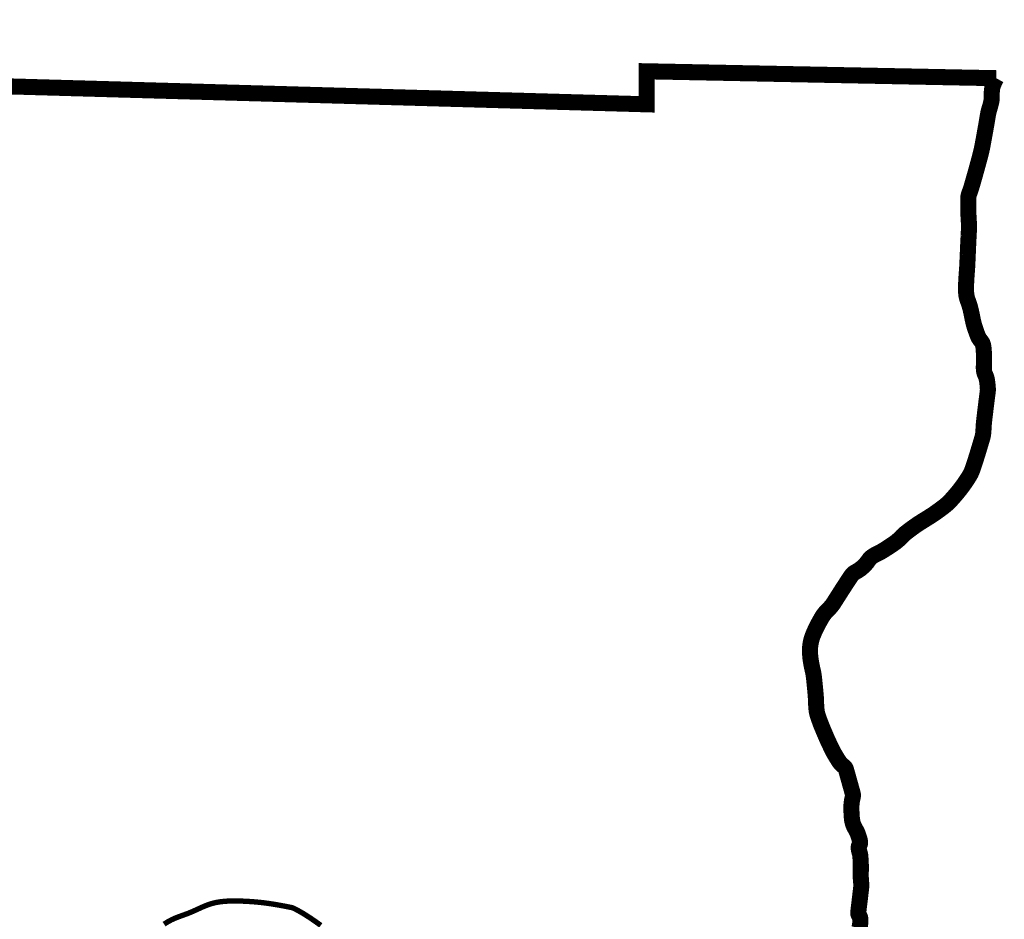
# Model space of a CAD drawing. Header units: inches. Extents: x -21.7 to 11.6, y 10.7 to 21.7.
# Tile 204 of 207: x -14.344 to -13.92, y 12.726 to 13.114. Entities that reach past the tile are written whole.
import ezdxf

# ---------------------------------------------------------------- set-up
doc = ezdxf.new("R2010")
doc.units = ezdxf.units.IN
doc.header["$MEASUREMENT"] = 0
doc.layers.add('BELMONT-BORDER', color=5, linetype='Continuous')
doc.layers.add('FACE', color=160, linetype='Continuous')

msp = doc.modelspace()

# ---------------------------------------------------------------- linework, layer by layer
at = {"layer": 'BELMONT-BORDER', "color": 7, "const_width": 0.00690890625}
msp.add_lwpolyline([(-15.16536404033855, 12.17213450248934), (-15.15656222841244, 13.10755055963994), (-14.8892251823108, 13.11010806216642), (-14.88910313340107, 13.10008646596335), (-14.07384839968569, 13.07717015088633), (-14.07378011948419, 13.09138041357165), (-13.92338565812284, 13.08840774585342)], dxfattribs=at)
msp.add_lwpolyline([(-13.98230501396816, 12.72248229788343, 0.03769393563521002), (-13.98191461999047, 12.72465403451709, 0.04279824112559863), (-13.98188163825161, 12.72659793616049, 0.1478845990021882), (-13.98244557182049, 12.72808612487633, -0.1943164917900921), (-13.98277603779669, 12.72927090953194, -0.002644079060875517), (-13.98250451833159, 12.73157848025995, 0.001533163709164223), (-13.98202741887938, 12.73555703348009, 0.0001674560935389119), (-13.98149995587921, 12.74008581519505, 0.002445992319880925), (-13.98146546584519, 12.7403960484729, 0.05839852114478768), (-13.98148041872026, 12.74177583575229, -0.02880412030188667), (-13.98167533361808, 12.74455941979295, -0.008122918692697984), (-13.98166537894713, 12.74709310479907, 0.00933587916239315), (-13.98165542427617, 12.74962678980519, 0.009851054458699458), (-13.98170085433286, 12.75094523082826, 0.005039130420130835), (-13.98186635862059, 12.75351869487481, 0.06383576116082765), (-13.98221366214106, 12.75521629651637, -0.06208570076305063), (-13.98257675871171, 12.75696011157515, -0.1555805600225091), (-13.98226223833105, 12.75831922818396, 0.1625005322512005), (-13.98197809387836, 12.75962721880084, 0.03914571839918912), (-13.98217660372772, 12.76067911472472, 0.01926598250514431), (-13.98282547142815, 12.76275245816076, 0.05133797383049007), (-13.98409911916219, 12.76542715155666, -0.06395092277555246), (-13.98506866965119, 12.76760249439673, -0.05009711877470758), (-13.98550442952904, 12.76985091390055, -0.02355055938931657), (-13.98571942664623, 12.77470852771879, -0.06442262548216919), (-13.98518596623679, 12.77874095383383, 0.1339490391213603), (-13.98519809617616, 12.78072407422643, 0.0001374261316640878), (-13.98544229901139, 12.78159725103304, 3.498309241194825e-05), (-13.9864028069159, 12.78502708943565, 5.864013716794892e-05), (-13.98779270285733, 12.7899866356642, 0.0003130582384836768), (-13.98805373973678, 12.79091543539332, 0.1758996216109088), (-13.98902215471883, 12.79226380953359, -0.09960761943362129), (-13.99102653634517, 12.79432049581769, -0.007683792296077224), (-13.99270201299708, 12.79700130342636, -0.01676697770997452), (-13.99340902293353, 12.79826617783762, -0.005871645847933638), (-13.99471490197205, 12.80087290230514, -0.006045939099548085), (-13.99592244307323, 12.80343399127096, -0.006159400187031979), (-13.99673419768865, 12.80527057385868, -0.002977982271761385), (-13.99834341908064, 12.80909913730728, -0.01853269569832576), (-14.00017618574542, 12.81404491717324, -0.04495710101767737), (-14.00066839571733, 12.81616650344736, -0.02965472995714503), (-14.00088473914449, 12.81890551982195, 0.01770459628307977), (-14.00113728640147, 12.82349804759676, 0.002412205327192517), (-14.00158846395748, 12.82822470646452, 0.004294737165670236), (-14.00187746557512, 12.83087590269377, 0.03033823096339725), (-14.00234844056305, 12.83349643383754, -0.01960954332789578), (-14.00316342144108, 12.83753198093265, -0.03483880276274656), (-14.00353548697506, 12.84163621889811, -0.04443484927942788), (-14.00331560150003, 12.84486228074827, -0.05264676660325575), (-14.00238819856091, 12.84831976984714, -0.03274244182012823), (-13.99997863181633, 12.85353622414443, -0.006895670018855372), (-13.9984875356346, 12.85618965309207, -0.0185355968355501), (-13.99788316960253, 12.85714759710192, -0.0550626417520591), (-13.99555878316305, 12.8598523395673, 0.06063351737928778), (-13.99347402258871, 12.86233345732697, 0.004094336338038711), (-13.9921005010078, 12.86447870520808, -0.002517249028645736), (-13.98987749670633, 12.86797496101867, -0.002666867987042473), (-13.98683844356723, 12.87264696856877, -0.007271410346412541), (-13.98568994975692, 12.87433806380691, -0.1220244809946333), (-13.98398786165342, 12.87582134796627, 0.0679612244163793), (-13.98069813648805, 12.87811903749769, 0.05840064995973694), (-13.97831469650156, 12.88089911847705, -0.09344339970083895), (-13.9766992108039, 12.88253734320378, -0.04410508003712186), (-13.97470537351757, 12.88367335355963, 0.03269040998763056), (-13.97198348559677, 12.88514302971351, 0.008986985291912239), (-13.96784386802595, 12.88784585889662, 0.02032325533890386), (-13.96608589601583, 12.88914667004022, 0.03893076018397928), (-13.96429207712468, 12.8908363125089, -0.03916136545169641), (-13.96249825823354, 12.89252595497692, -0.01218295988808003), (-13.95963757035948, 12.89471357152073, -0.01170274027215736), (-13.9565541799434, 12.89684612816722, -0.009097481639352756), (-13.95406149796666, 12.89842104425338, 0.007941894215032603), (-13.95120201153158, 12.90021848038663, 0.0115808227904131), (-13.94888569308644, 12.90180390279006, 0.008333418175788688), (-13.94575722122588, 12.90413340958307, 0.04082256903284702), (-13.94314792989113, 12.90650786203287, 0.02220157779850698), (-13.93894176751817, 12.91143633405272, 0.02813461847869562), (-13.9350210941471, 12.91709597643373, 0.05512732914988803), (-13.93352284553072, 12.92028307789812, 0.005017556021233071), (-13.93251169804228, 12.92334186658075, 0.003509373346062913), (-13.93114080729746, 12.92773915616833, 0.002576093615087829), (-13.92934936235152, 12.93374156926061, 0.02143079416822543), (-13.92916881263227, 12.93447292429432, 0.04211088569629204), (-13.92889463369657, 12.93684649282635, -0.0220403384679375), (-13.92855343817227, 12.94139300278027, -0.0003450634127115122), (-13.92802529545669, 12.94578528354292, -0.0004535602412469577), (-13.9276181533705, 12.94912623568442, -0.003055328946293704), (-13.92733815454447, 12.95129689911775, 0.003074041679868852), (-13.92705815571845, 12.95346756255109, 0.04622665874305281), (-13.92701300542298, 12.9549848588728, 0.02153659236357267), (-13.92735620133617, 12.95821946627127, 0.07433117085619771), (-13.92813123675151, 12.96075036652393, -0.09116267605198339), (-13.92869540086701, 12.96283972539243, -0.03858463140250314), (-13.92870531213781, 12.96491551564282, 0.02451884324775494), (-13.9286291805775, 12.96817838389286, 0.01372972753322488), (-13.92883893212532, 12.97212054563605, 0.03832900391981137), (-13.92906064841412, 12.9735189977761, 0.1198530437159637), (-13.92997735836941, 12.97531288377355, -0.08659486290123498), (-13.93139700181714, 12.97769072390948, -0.01057672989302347), (-13.93253812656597, 12.9808728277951, -0.01812914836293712), (-13.93309637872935, 12.98276484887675, -0.0164307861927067), (-13.93371589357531, 12.98556412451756, 0.01300915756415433), (-13.93447406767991, 12.98910457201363, 0.03536063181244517), (-13.93559580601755, 12.99263472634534, -0.05580901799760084), (-13.93621584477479, 12.99490278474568, -0.03643615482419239), (-13.93639453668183, 12.99706341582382, -0.01756715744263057), (-13.93628020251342, 13.00155406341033, -0.003901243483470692), (-13.93598452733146, 13.0058708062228, 0.00751497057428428), (-13.93584722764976, 13.00811289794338, 0.0008077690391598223), (-13.93564874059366, 13.0125687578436, -0.000521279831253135), (-13.93545025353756, 13.0170246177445, -0.001750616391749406), (-13.93527812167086, 13.02053043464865, 0.003696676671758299), (-13.93510598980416, 13.02403625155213, 0.02913733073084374), (-13.93513760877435, 13.02594175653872, -0.01124530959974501), (-13.93539585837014, 13.03086939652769, -0.01011691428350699), (-13.9354508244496, 13.03657247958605, -0.05304064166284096), (-13.9353239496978, 13.03765587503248, -0.03579146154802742), (-13.93485782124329, 13.03919477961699, 0.02118939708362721), (-13.93399568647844, 13.04176795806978, 0.0009954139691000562), (-13.93258081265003, 13.04670825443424, 0.001658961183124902), (-13.93174760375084, 13.04967701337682, 0.003276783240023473), (-13.93022485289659, 13.05531601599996, 0.009095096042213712), (-13.92972663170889, 13.0573607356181, 0.00905758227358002), (-13.92929583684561, 13.05945682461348, 0.002443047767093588), (-13.92787792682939, 13.06726214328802, 0.002868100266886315), (-13.92741481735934, 13.06997502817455, -0.002647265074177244), (-13.9269517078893, 13.07268791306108, -0.03309180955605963), (-13.92630628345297, 13.07531928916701, 0.02712489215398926), (-13.92548095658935, 13.07851874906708, 0.05682964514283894), (-13.92533787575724, 13.08020435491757, -0.03083123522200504), (-13.92523589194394, 13.08331376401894, -0.06357875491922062), (-13.92477714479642, 13.08535167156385, -0.03945296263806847), (-13.92338565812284, 13.08840774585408)], format="xyb", dxfattribs=at)
at = {"layer": 'FACE', "color": 7, "const_width": 0.002302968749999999}
msp.add_lwpolyline([(-14.28143775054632, 12.72428427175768), (-14.27988505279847, 12.72527795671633), (-14.27833897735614, 12.72610656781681), (-14.27680600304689, 12.72680519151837), (-14.27529260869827, 12.72740891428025), (-14.27380527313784, 12.72795282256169), (-14.27235047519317, 12.72847200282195), (-14.27093469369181, 12.72900154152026), (-14.26956111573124, 12.72956783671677), (-14.26821976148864, 12.73016253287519), (-14.26689735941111, 12.73076858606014), (-14.26558063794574, 12.73136895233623), (-14.26425632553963, 12.73194658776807), (-14.26291115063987, 12.73248444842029), (-14.26153184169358, 12.73296549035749), (-14.26010512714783, 12.73337266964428), (-14.25862215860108, 12.73369336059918), (-14.25709178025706, 12.73393261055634), (-14.25552725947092, 12.73409988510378), (-14.25394186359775, 12.73420464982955), (-14.25234885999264, 12.73425637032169), (-14.2507615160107, 12.73426451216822), (-14.24919309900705, 12.73423854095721), (-14.24765687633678, 12.73418792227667), (-14.24616300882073, 12.73412050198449), (-14.24470923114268, 12.73403764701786), (-14.24329017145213, 12.73393910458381), (-14.24190045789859, 12.73382462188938), (-14.24053471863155, 12.73369394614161), (-14.23918758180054, 12.73354682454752), (-14.23785367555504, 12.73338300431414), (-14.23652762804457, 12.73320223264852), (-14.23520833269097, 12.73300532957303), (-14.23391174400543, 12.73279740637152), (-14.23265808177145, 12.7325846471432), (-14.23146756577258, 12.73237323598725), (-14.23036041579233, 12.73216935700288), (-14.22935685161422, 12.73197919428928), (-14.22847709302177, 12.73180893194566), (-14.22774135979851, 12.7316647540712), (-14.2271596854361, 12.7315493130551), (-14.22670135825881, 12.73145113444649), (-14.22632548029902, 12.73135521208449), (-14.22599115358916, 12.73124653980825), (-14.22565748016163, 12.73111011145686), (-14.22528356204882, 12.73093092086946), (-14.22482850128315, 12.73069396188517), (-14.22425139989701, 12.73038422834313), (-14.22351323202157, 12.72998333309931), (-14.222582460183, 12.72945936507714), (-14.22142941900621, 12.72877703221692), (-14.22002444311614, 12.72790104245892), (-14.21833786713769, 12.72679610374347), (-14.21634002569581, 12.72542692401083), (-14.2140012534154, 12.72375821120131)], dxfattribs=at)

doc.saveas('drawing.dxf')
